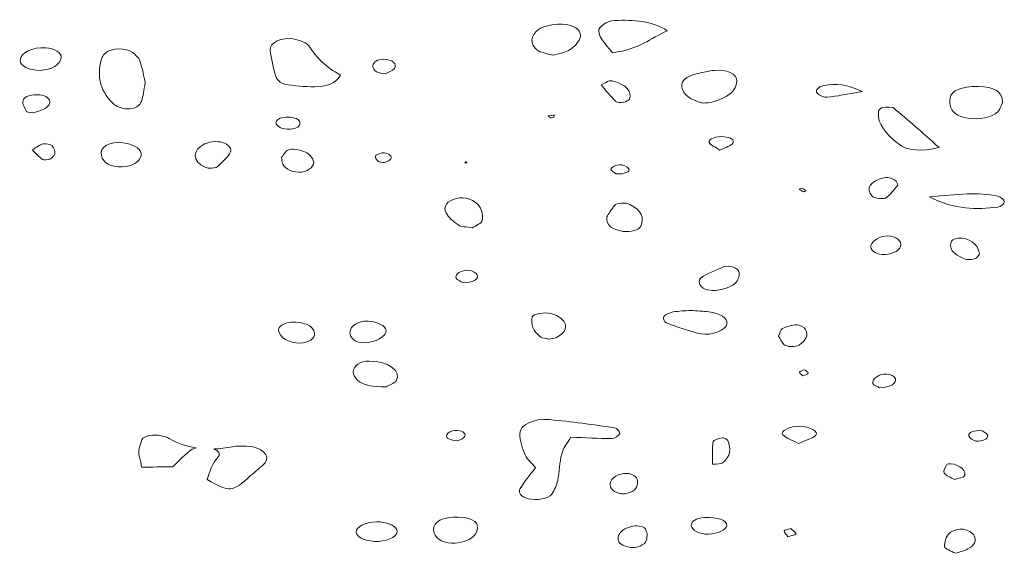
# Model space of a CAD drawing. Extents: x 432 to 1642, y -1026 to -372.
# Tile 3 of 15: x 537 to 624, y -967 to -920. Entities that reach past the tile are written whole.
import ezdxf

# ---------------------------------------------------------------- set-up
doc = ezdxf.new("R2010")
doc.units = 0
doc.header["$MEASUREMENT"] = 0
doc.layers.add('Layer 1', color=7, linetype='Continuous')

# ---------------------------------------------------------------- blocks, each defined once
blk = doc.blocks.new('block 22')
at = {"layer": 'Layer 1', "lineweight": 0}
blk.add_lwpolyline([(576.272, -932.56), (576.471, -932.584), (576.39, -932.456), (576.272, -932.56)], dxfattribs=at)
for points, knots in [([(582.659, -922.643), (582.949, -922.844), (583.503, -922.934), (583.993, -923.092), (584.529, -922.941), (585.085, -922.867), (585.4, -922.676), (585.819, -922.421), (586.142, -922.092), (586.344, -921.765), (586.682, -921.219), (586.293, -920.656), (585.569, -920.457), (584.696, -920.215), (583.387, -920.393), (582.74, -920.842), (582.071, -921.304), (581.972, -922.164), (582.659, -922.643)], [0, 0, 0, 0, 1, 1, 1, 2, 2, 2, 3, 3, 3, 4, 4, 4, 5, 5, 5, 6, 6, 6, 6]), ([(588.067, -920.969), (588.091, -921.181), (588.134, -921.402), (588.268, -921.598), (588.533, -921.987), (588.869, -922.363), (589.274, -922.866), (591.685, -922.548), (592.583, -921.626), (594.094, -920.926), (592.739, -920.072), (591.138, -919.956), (589.441, -920.03), (588.757, -920.06), (588.026, -920.597), (588.067, -920.969)], [0, 0, 0, 0, 1, 1, 1, 2, 2, 2, 3, 3, 3, 4, 4, 4, 5, 5, 5, 5]), ([(565.348, -924.837), (564.024, -924.118), (563.199, -923.251), (562.605, -922.295), (562.433, -922.018), (561.747, -921.758), (561.19, -921.646), (560.215, -921.45), (559.08, -922.008), (559.161, -922.616), (559.265, -923.396), (559.41, -924.176), (559.647, -924.947), (559.725, -925.199), (560.057, -925.555), (560.429, -925.628), (561.26, -925.791), (562.192, -925.872), (563.079, -925.863), (564.002, -925.854), (564.893, -925.678), (565.348, -924.837)], [0, 0, 0, 0, 1, 1, 1, 2, 2, 2, 3, 3, 3, 4, 4, 4, 5, 5, 5, 6, 6, 6, 7, 7, 7, 7]), ([(540.78, -923.294), (540.816, -922.882), (540.167, -922.463), (539.435, -922.426), (538.217, -922.364), (537.222, -922.851), (537.168, -923.537), (537.129, -924.02), (537.966, -924.439), (538.923, -924.417), (539.927, -924.394), (540.725, -923.911), (540.78, -923.294)], [0, 0, 0, 0, 1, 1, 1, 2, 2, 2, 3, 3, 3, 4, 4, 4, 4]), ([(548.174, -925.502), (548.051, -924.971), (547.935, -924.269), (547.705, -923.579), (547.618, -923.314), (547.314, -923.06), (547.035, -922.827), (546.536, -922.409), (545.14, -922.449), (544.711, -922.879), (544.588, -923.002), (544.42, -923.124), (544.377, -923.256), (543.924, -924.682), (544.022, -926.079), (545.374, -927.368), (545.595, -927.578), (546.133, -927.79), (546.561, -927.815), (547.316, -927.859), (547.703, -927.505), (547.83, -927.15), (548.002, -926.668), (548.042, -926.171), (548.174, -925.502)], [0, 0, 0, 0, 1, 1, 1, 2, 2, 2, 3, 3, 3, 4, 4, 4, 5, 5, 5, 6, 6, 6, 7, 7, 7, 8, 8, 8, 8]), ([(569.31, -923.45), (568.732, -923.413), (568.355, -923.571), (568.235, -923.888), (568.076, -924.308), (568.409, -924.653), (569.295, -924.721), (569.493, -924.608), (569.933, -924.457), (570.089, -924.245), (570.357, -923.884), (569.928, -923.49), (569.31, -923.45)], [0, 0, 0, 0, 1, 1, 1, 2, 2, 2, 3, 3, 3, 4, 4, 4, 4]), ([(596.91, -927.227), (597.013, -927.263), (597.148, -927.272), (597.269, -927.294), (597.519, -927.27), (597.799, -927.277), (598.013, -927.217), (599.378, -926.831), (600.182, -926.241), (600.213, -925.377), (600.236, -924.738), (599.303, -924.273), (598.224, -924.419), (597.724, -924.486), (597.234, -924.585), (596.763, -924.698), (596.013, -924.878), (595.446, -925.173), (595.384, -925.636), (595.292, -926.324), (595.837, -926.858), (596.91, -927.227)], [0, 0, 0, 0, 1, 1, 1, 2, 2, 2, 3, 3, 3, 4, 4, 4, 5, 5, 5, 6, 6, 6, 7, 7, 7, 7]), ([(590.757, -926.948), (591.013, -926.234), (590.488, -925.706), (589.336, -925.357), (589.235, -925.327), (589.049, -925.313), (588.968, -925.343), (588.775, -925.414), (588.621, -925.517), (588.265, -925.705), (588.67, -926.168), (589.082, -926.674), (589.564, -927.161), (589.638, -927.235), (590.056, -927.264), (590.265, -927.227), (590.469, -927.192), (590.718, -927.058), (590.757, -926.948)], [0, 0, 0, 0, 1, 1, 1, 2, 2, 2, 3, 3, 3, 4, 4, 4, 5, 5, 5, 6, 6, 6, 6]), ([(608.163, -926.784), (609.037, -926.696), (609.881, -926.516), (611.25, -926.284), (609.911, -925.638), (608.924, -925.53), (607.873, -925.759), (607.362, -925.871), (607.048, -926.154), (607.3, -926.451), (607.434, -926.608), (607.911, -926.81), (608.163, -926.784)], [0, 0, 0, 0, 1, 1, 1, 2, 2, 2, 3, 3, 3, 4, 4, 4, 4]), ([(619.037, -927.707), (619.209, -928.24), (619.925, -928.599), (620.855, -928.668), (621.933, -928.749), (622.993, -928.419), (623.318, -927.873), (623.475, -927.608), (623.536, -927.326), (623.57, -927.237), (623.577, -926.273), (622.854, -925.865), (621.445, -925.845), (619.965, -925.825), (619.073, -926.18), (618.965, -926.867), (618.922, -927.145), (618.948, -927.433), (619.037, -927.707)], [0, 0, 0, 0, 1, 1, 1, 2, 2, 2, 3, 3, 3, 4, 4, 4, 5, 5, 5, 6, 6, 6, 6]), ([(537.718, -928.052), (537.733, -928.089), (537.94, -928.104), (538.267, -928.172), (538.566, -928.067), (539.064, -927.964), (539.363, -927.77), (539.79, -927.494), (539.962, -927.137), (539.549, -926.798), (539.422, -926.694), (539.142, -926.599), (538.914, -926.586), (538.213, -926.543), (537.531, -926.668), (537.424, -927.07), (537.34, -927.384), (537.588, -927.726), (537.718, -928.052)], [0, 0, 0, 0, 1, 1, 1, 2, 2, 2, 3, 3, 3, 4, 4, 4, 5, 5, 5, 6, 6, 6, 6]), ([(612.66, -928.099), (612.553, -929.145), (613.384, -930.045), (614.389, -930.869), (615.215, -931.547), (616.473, -931.566), (618, -931.225), (617.231, -930.537), (616.584, -929.945), (615.913, -929.36), (615.231, -928.767), (614.526, -928.181), (613.956, -927.698), (612.958, -927.57), (612.693, -927.778), (612.66, -928.099)], [0, 0, 0, 0, 1, 1, 1, 2, 2, 2, 3, 3, 3, 4, 4, 4, 5, 5, 5, 5]), ([(583.619, -928.433), (583.677, -928.487), (583.715, -928.572), (583.796, -928.587), (583.882, -928.603), (584.009, -928.552), (584.119, -928.53), (584.127, -928.47), (584.135, -928.409), (584.143, -928.349), (583.969, -928.377), (583.794, -928.405), (583.619, -928.433)], [0, 0, 0, 0, 1, 1, 1, 2, 2, 2, 3, 3, 3, 4, 4, 4, 4]), ([(560.919, -929.598), (561.489, -929.547), (561.827, -929.343), (561.781, -929.032), (561.735, -928.713), (561.313, -928.549), (560.743, -928.541), (560.181, -928.534), (559.76, -928.659), (559.684, -929), (559.664, -929.372), (560.238, -929.659), (560.919, -929.598)], [0, 0, 0, 0, 1, 1, 1, 2, 2, 2, 3, 3, 3, 4, 4, 4, 4]), ([(597.78, -930.774), (597.871, -930.988), (598.3, -931.16), (598.73, -931.454), (599.236, -931.19), (599.715, -931.049), (599.854, -930.842), (600.046, -930.555), (599.67, -930.327), (599.111, -930.265), (598.441, -930.19), (597.65, -930.473), (597.78, -930.774)], [0, 0, 0, 0, 1, 1, 1, 2, 2, 2, 3, 3, 3, 4, 4, 4, 4]), ([(539.771, -930.951), (539.631, -930.882), (539.24, -930.874), (539.078, -930.932), (538.791, -931.034), (538.59, -931.208), (538.232, -931.426), (538.53, -931.713), (538.792, -932.005), (539.134, -932.266), (539.206, -932.32), (539.666, -932.309), (539.79, -932.243), (540.391, -931.918), (540.381, -931.248), (539.771, -930.951)], [0, 0, 0, 0, 1, 1, 1, 2, 2, 2, 3, 3, 3, 4, 4, 4, 5, 5, 5, 5]), ([(546.709, -930.899), (545.487, -930.559), (544.333, -930.922), (544.304, -931.656), (544.277, -932.371), (544.855, -932.852), (545.815, -932.912), (546.704, -932.968), (547.497, -932.636), (547.751, -932.102), (547.992, -931.594), (547.607, -931.149), (546.709, -930.899)], [0, 0, 0, 0, 1, 1, 1, 2, 2, 2, 3, 3, 3, 4, 4, 4, 4]), ([(555.202, -930.856), (554.681, -930.618), (553.95, -930.651), (553.392, -930.902), (552.26, -931.412), (552.303, -932.45), (553.45, -932.958), (553.544, -933), (553.685, -933.012), (553.804, -933.038), (554.048, -933.003), (554.425, -933.01), (554.512, -932.927), (554.956, -932.5), (555.431, -932.065), (555.675, -931.6), (555.787, -931.385), (555.53, -931.006), (555.202, -930.856)], [0, 0, 0, 0, 1, 1, 1, 2, 2, 2, 3, 3, 3, 4, 4, 4, 5, 5, 5, 6, 6, 6, 6]), ([(562.953, -932.344), (562.841, -932.081), (562.621, -931.784), (562.267, -931.615), (561.92, -931.45), (561.274, -931.312), (560.887, -931.379), (560.558, -931.435), (560.4, -931.799), (560.19, -932.034), (560.139, -932.091), (560.183, -932.173), (560.183, -932.285), (560.205, -932.385), (560.217, -932.528), (560.272, -932.666), (560.454, -933.127), (561.266, -933.467), (561.935, -933.371), (562.614, -933.273), (563.146, -932.793), (562.953, -932.344)], [0, 0, 0, 0, 1, 1, 1, 2, 2, 2, 3, 3, 3, 4, 4, 4, 5, 5, 5, 6, 6, 6, 7, 7, 7, 7]), ([(569.835, -932.094), (569.829, -931.943), (569.486, -931.715), (569.213, -931.674), (568.99, -931.641), (568.652, -931.834), (568.455, -931.898), (568.342, -932.28), (568.781, -932.605), (569.232, -932.52), (569.507, -932.469), (569.841, -932.24), (569.835, -932.094)], [0, 0, 0, 0, 1, 1, 1, 2, 2, 2, 3, 3, 3, 4, 4, 4, 4]), ([(590.696, -933.062), (590.587, -932.907), (590.146, -932.715), (589.883, -932.727), (589.6, -932.739), (589.191, -932.954), (589.135, -933.113), (589.086, -933.248), (589.457, -933.428), (589.586, -933.539), (590.318, -933.59), (590.883, -933.328), (590.696, -933.062)], [0, 0, 0, 0, 1, 1, 1, 2, 2, 2, 3, 3, 3, 4, 4, 4, 4]), ([(612.082, -935.466), (612.276, -935.701), (613.195, -935.808), (613.416, -935.596), (613.847, -935.184), (614.187, -934.744), (614.382, -934.522), (614.32, -934.002), (613.601, -933.774), (613.153, -933.881), (611.948, -934.167), (611.527, -934.791), (612.082, -935.466)], [0, 0, 0, 0, 1, 1, 1, 2, 2, 2, 3, 3, 3, 4, 4, 4, 4]), ([(605.692, -934.89), (605.812, -934.968), (605.933, -935.045), (606.054, -935.123), (606.141, -935.089), (606.227, -935.056), (606.312, -935.022), (606.192, -934.945), (606.078, -934.862), (605.941, -934.795), (605.925, -934.787), (605.778, -934.857), (605.692, -934.89)], [0, 0, 0, 0, 1, 1, 1, 2, 2, 2, 3, 3, 3, 4, 4, 4, 4]), ([(623.739, -935.986), (623.739, -935.816), (623.456, -935.552), (623.18, -935.494), (621.431, -935.124), (619.707, -935.331), (617.166, -935.564), (619.409, -936.711), (621.282, -936.668), (623.18, -936.468), (623.429, -936.442), (623.74, -936.153), (623.739, -935.986)], [0, 0, 0, 0, 1, 1, 1, 2, 2, 2, 3, 3, 3, 4, 4, 4, 4]), ([(577.577, -936.415), (577.198, -935.793), (576.262, -935.509), (575.538, -935.696), (574.772, -935.894), (574.323, -936.403), (574.632, -936.975), (574.843, -937.364), (575.285, -937.732), (575.743, -938.059), (575.93, -938.193), (576.432, -938.196), (576.948, -938.286), (577.261, -938.069), (577.78, -937.871), (577.823, -937.646), (577.901, -937.243), (577.813, -936.801), (577.577, -936.415)], [0, 0, 0, 0, 1, 1, 1, 2, 2, 2, 3, 3, 3, 4, 4, 4, 5, 5, 5, 6, 6, 6, 6]), ([(588.78, -937.304), (588.711, -938.067), (589.229, -938.455), (590.213, -938.594), (590.873, -938.687), (591.612, -938.473), (591.759, -938.145), (592.091, -937.408), (591.841, -936.756), (590.802, -936.218), (590.459, -936.04), (589.63, -936.078), (589.448, -936.312), (589.15, -936.695), (588.919, -937.094), (588.78, -937.304)], [0, 0, 0, 0, 1, 1, 1, 2, 2, 2, 3, 3, 3, 4, 4, 4, 5, 5, 5, 5]), ([(614.622, -939.913), (614.782, -939.459), (614.203, -938.991), (613.477, -938.989), (612.826, -938.988), (612.163, -939.375), (612.01, -939.846), (611.895, -940.197), (612.389, -940.593), (612.992, -940.635), (613.74, -940.687), (614.461, -940.368), (614.622, -939.913)], [0, 0, 0, 0, 1, 1, 1, 2, 2, 2, 3, 3, 3, 4, 4, 4, 4]), ([(621.019, -941.053), (621.117, -941.011), (621.253, -940.978), (621.304, -940.922), (621.414, -940.801), (621.567, -940.665), (621.549, -940.541), (621.429, -939.715), (620.619, -939.127), (619.684, -939.186), (619.475, -939.199), (619.176, -939.317), (619.119, -939.42), (618.777, -940.033), (619.198, -940.621), (620.285, -941.044), (620.448, -941.108), (620.77, -941.053), (621.019, -941.053)], [0, 0, 0, 0, 1, 1, 1, 2, 2, 2, 3, 3, 3, 4, 4, 4, 5, 5, 5, 6, 6, 6, 6]), ([(577.375, -942.435), (577.313, -942.274), (576.937, -942.059), (576.649, -942.03), (576.006, -941.965), (575.363, -942.353), (575.52, -942.705), (575.596, -942.876), (575.963, -943.01), (576.128, -943.115), (576.962, -943.148), (577.528, -942.833), (577.375, -942.435)], [0, 0, 0, 0, 1, 1, 1, 2, 2, 2, 3, 3, 3, 4, 4, 4, 4]), ([(599.051, -941.733), (598.332, -942.017), (597.595, -942.317), (597.053, -942.689), (596.816, -942.852), (596.884, -943.26), (597.096, -943.474), (597.434, -943.814), (598.139, -943.873), (598.792, -943.726), (599.993, -943.457), (600.492, -942.967), (600.414, -942.215), (600.375, -941.838), (599.564, -941.531), (599.051, -941.733)], [0, 0, 0, 0, 1, 1, 1, 2, 2, 2, 3, 3, 3, 4, 4, 4, 5, 5, 5, 5]), ([(582.966, -947.918), (583.089, -948.011), (583.414, -948.026), (583.647, -948.077), (583.886, -948.034), (584.189, -948.028), (584.355, -947.944), (585.598, -947.315), (585.331, -946.21), (583.867, -945.828), (583.296, -945.679), (582.277, -945.857), (582.218, -946.13), (582.079, -946.771), (582.263, -947.384), (582.966, -947.918)], [0, 0, 0, 0, 1, 1, 1, 2, 2, 2, 3, 3, 3, 4, 4, 4, 5, 5, 5, 5]), ([(594.62, -945.692), (594.29, -945.754), (593.9, -945.917), (593.797, -946.082), (593.693, -946.247), (593.79, -946.569), (594.014, -946.654), (594.972, -947.014), (595.957, -947.386), (597.033, -947.611), (598.017, -947.816), (599.262, -947.279), (599.343, -946.739), (599.417, -946.249), (598.743, -945.792), (597.746, -945.682), (597.231, -945.626), (596.705, -945.602), (596.153, -945.561), (595.652, -945.599), (595.107, -945.601), (594.62, -945.692)], [0, 0, 0, 0, 1, 1, 1, 2, 2, 2, 3, 3, 3, 4, 4, 4, 5, 5, 5, 6, 6, 6, 7, 7, 7, 7]), ([(563.071, -947.552), (562.987, -946.923), (562.11, -946.518), (561.011, -946.6), (560.368, -946.648), (559.834, -946.995), (559.895, -947.324), (560.018, -947.981), (560.776, -948.421), (561.795, -948.427), (562.531, -948.432), (563.133, -948.019), (563.071, -947.552)], [0, 0, 0, 0, 1, 1, 1, 2, 2, 2, 3, 3, 3, 4, 4, 4, 4]), ([(566.174, -947.488), (566.147, -947.994), (566.718, -948.423), (567.404, -948.411), (568.438, -948.394), (569.387, -947.857), (569.354, -947.308), (569.331, -946.923), (568.611, -946.559), (567.779, -946.512), (566.907, -946.463), (566.206, -946.889), (566.174, -947.488)], [0, 0, 0, 0, 1, 1, 1, 2, 2, 2, 3, 3, 3, 4, 4, 4, 4]), ([(603.889, -947.833), (604.015, -948.034), (604.146, -948.299), (604.347, -948.547), (604.541, -948.787), (605.393, -948.811), (605.687, -948.607), (606.278, -948.197), (606.558, -947.737), (606.255, -947.236), (606.152, -947.064), (605.742, -946.817), (605.506, -946.827), (605.06, -946.847), (604.556, -946.984), (604.234, -947.158), (604, -947.284), (604.02, -947.548), (603.889, -947.833)], [0, 0, 0, 0, 1, 1, 1, 2, 2, 2, 3, 3, 3, 4, 4, 4, 5, 5, 5, 6, 6, 6, 6]), ([(567.856, -950.016), (567.529, -950.01), (567.065, -950.134), (566.881, -950.279), (566.318, -950.72), (566.353, -951.226), (566.82, -951.678), (567.309, -952.151), (568.193, -952.283), (569.363, -952.29), (569.6, -952.152), (570.101, -951.987), (570.242, -951.757), (570.766, -950.901), (569.583, -950.047), (567.856, -950.016)], [0, 0, 0, 0, 1, 1, 1, 2, 2, 2, 3, 3, 3, 4, 4, 4, 5, 5, 5, 5]), ([(606.173, -950.775), (606.011, -950.851), (605.734, -950.919), (605.717, -951.003), (605.697, -951.096), (605.915, -951.204), (606.031, -951.305), (606.194, -951.23), (606.472, -951.161), (606.488, -951.078), (606.506, -950.984), (606.288, -950.877), (606.173, -950.775)], [0, 0, 0, 0, 1, 1, 1, 2, 2, 2, 3, 3, 3, 4, 4, 4, 4]), ([(614.155, -951.542), (614.09, -951.385), (613.697, -951.18), (613.411, -951.157), (612.766, -951.107), (612.082, -951.571), (612.178, -952), (612.212, -952.15), (612.603, -952.277), (612.772, -952.38), (613.699, -952.338), (614.328, -951.956), (614.155, -951.542)], [0, 0, 0, 0, 1, 1, 1, 2, 2, 2, 3, 3, 3, 4, 4, 4, 4]), ([(589.201, -956.841), (589.453, -956.84), (589.862, -956.578), (589.906, -956.413), (589.951, -956.247), (589.694, -955.925), (589.461, -955.891), (587.571, -955.617), (585.669, -955.354), (583.742, -955.172), (582.341, -955.039), (581.119, -955.614), (581.12, -956.405), (581.122, -957.034), (581.331, -957.673), (581.598, -958.289), (581.774, -958.693), (582.217, -959.062), (582.5, -959.399), (582.007, -960.066), (581.504, -960.644), (581.159, -961.25), (580.957, -961.603), (581.183, -961.963), (581.885, -962.143), (582.568, -962.318), (583.651, -962.136), (583.916, -961.754), (584.188, -961.362), (584.37, -960.94), (584.455, -960.524), (584.615, -959.744), (584.606, -958.953), (584.807, -958.177), (584.93, -957.699), (585.314, -957.241), (585.613, -956.717), (586.913, -956.77), (588.057, -956.844), (589.201, -956.841)], [0, 0, 0, 0, 1, 1, 1, 2, 2, 2, 3, 3, 3, 4, 4, 4, 5, 5, 5, 6, 6, 6, 7, 7, 7, 8, 8, 8, 9, 9, 9, 10, 10, 10, 11, 11, 11, 12, 12, 12, 13, 13, 13, 13]), ([(576.295, -956.635), (576.392, -956.322), (575.991, -956.098), (575.422, -956.127), (575.15, -956.141), (574.753, -956.349), (574.698, -956.5), (574.589, -956.808), (574.952, -957.003), (575.68, -957.046), (575.863, -956.931), (576.244, -956.798), (576.295, -956.635)], [0, 0, 0, 0, 1, 1, 1, 2, 2, 2, 3, 3, 3, 4, 4, 4, 4]), ([(607.154, -956.555), (607.484, -956.238), (606.582, -955.761), (605.747, -955.753), (604.892, -955.745), (603.973, -956.183), (604.269, -956.512), (604.515, -956.786), (605.079, -956.976), (605.646, -957.28), (606.275, -956.99), (606.876, -956.822), (607.154, -956.555)], [0, 0, 0, 0, 1, 1, 1, 2, 2, 2, 3, 3, 3, 4, 4, 4, 4]), ([(622.297, -956.586), (622.319, -956.435), (621.93, -956.266), (621.78, -956.148), (620.993, -956.108), (620.585, -956.277), (620.627, -956.608), (620.648, -956.772), (620.979, -957.026), (621.243, -957.057), (621.835, -957.128), (622.256, -956.882), (622.297, -956.586)], [0, 0, 0, 0, 1, 1, 1, 2, 2, 2, 3, 3, 3, 4, 4, 4, 4]), ([(599.422, -957.024), (599.382, -956.918), (599.012, -956.748), (598.909, -956.77), (598.603, -956.834), (598.133, -956.971), (598.119, -957.093), (598.042, -957.758), (598.082, -958.427), (598.082, -959.11), (598.487, -959.062), (598.828, -959.077), (598.928, -959), (599.708, -958.394), (599.683, -957.71), (599.422, -957.024)], [0, 0, 0, 0, 1, 1, 1, 2, 2, 2, 3, 3, 3, 4, 4, 4, 5, 5, 5, 5]), ([(618.689, -959.119), (618.576, -959.376), (618.341, -959.662), (618.463, -959.889), (618.583, -960.112), (619.077, -960.276), (619.373, -960.447), (619.773, -960.325), (620.108, -960.286), (620.184, -960.188), (620.512, -959.77), (619.831, -959.119), (619.033, -959.053), (618.922, -959.044), (618.706, -959.083), (618.689, -959.119)], [0, 0, 0, 0, 1, 1, 1, 2, 2, 2, 3, 3, 3, 4, 4, 4, 5, 5, 5, 5]), ([(589.909, -961.672), (590.02, -961.698), (590.151, -961.698), (590.387, -961.722), (590.614, -961.631), (590.989, -961.544), (591.173, -961.389), (591.368, -961.227), (591.436, -961.002), (591.461, -960.801), (591.505, -960.448), (591.438, -960.095), (590.722, -959.932), (590.129, -959.797), (589.333, -960.148), (589.12, -960.619), (588.908, -961.091), (589.216, -961.507), (589.909, -961.672)], [0, 0, 0, 0, 1, 1, 1, 2, 2, 2, 3, 3, 3, 4, 4, 4, 5, 5, 5, 6, 6, 6, 6]), ([(577.377, -964.452), (577.261, -963.988), (576.37, -963.699), (575.257, -963.765), (573.976, -963.84), (573.333, -964.373), (573.578, -965.159), (573.754, -965.725), (574.541, -966.102), (575.436, -966.047), (576.691, -965.971), (577.575, -965.244), (577.377, -964.452)], [0, 0, 0, 0, 1, 1, 1, 2, 2, 2, 3, 3, 3, 4, 4, 4, 4]), ([(599.318, -964.502), (599.392, -964.052), (598.478, -963.724), (597.359, -963.798), (596.657, -963.844), (596.175, -964.136), (596.204, -964.497), (596.238, -964.936), (596.931, -965.283), (597.718, -965.257), (598.522, -965.231), (599.255, -964.885), (599.318, -964.502)], [0, 0, 0, 0, 1, 1, 1, 2, 2, 2, 3, 3, 3, 4, 4, 4, 4]), ([(570.298, -964.876), (570.159, -964.477), (569.368, -964.162), (568.539, -964.177), (567.512, -964.195), (566.68, -964.619), (566.731, -965.096), (566.783, -965.58), (567.681, -965.941), (568.713, -965.895), (569.72, -965.849), (570.469, -965.368), (570.298, -964.876)], [0, 0, 0, 0, 1, 1, 1, 2, 2, 2, 3, 3, 3, 4, 4, 4, 4]), ([(590.845, -966.429), (591.398, -966.512), (592.123, -966.203), (592.242, -965.843), (592.31, -965.637), (592.301, -965.423), (592.322, -965.245), (592.266, -965.073), (592.238, -964.932), (592.173, -964.796), (592.059, -964.559), (591.286, -964.459), (590.851, -964.602), (590.119, -964.843), (589.754, -965.198), (589.764, -965.651), (589.772, -966.04), (590.143, -966.324), (590.845, -966.429)], [0, 0, 0, 0, 1, 1, 1, 2, 2, 2, 3, 3, 3, 4, 4, 4, 5, 5, 5, 6, 6, 6, 6]), ([(604.706, -965.493), (605.042, -965.378), (605.44, -965.276), (605.421, -965.242), (605.328, -965.074), (605.126, -964.924), (604.961, -964.767), (604.753, -964.834), (604.364, -964.909), (604.371, -964.968), (604.394, -965.141), (604.575, -965.308), (604.706, -965.493)], [0, 0, 0, 0, 1, 1, 1, 2, 2, 2, 3, 3, 3, 4, 4, 4, 4]), ([(620.134, -964.817), (619.775, -964.774), (619.074, -964.97), (618.916, -965.158), (618.61, -965.521), (618.457, -965.956), (618.489, -966.355), (618.504, -966.553), (619.071, -966.739), (619.418, -966.947), (619.91, -966.784), (620.282, -966.706), (620.539, -966.566), (621.133, -966.242), (621.33, -965.813), (621.081, -965.394), (620.941, -965.16), (620.519, -964.863), (620.134, -964.817)], [0, 0, 0, 0, 1, 1, 1, 2, 2, 2, 3, 3, 3, 4, 4, 4, 5, 5, 5, 6, 6, 6, 6])]:
    blk.add_open_spline(points, degree=3, knots=knots, dxfattribs=at)

msp = doc.modelspace()

# ---------------------------------------------------------------- linework, layer by layer
at = {"layer": 'Layer 1', "lineweight": 0}
for points, knots in [([(550.596, -959.322), (551.231, -958.731), (551.674, -958.214), (552.311, -957.78), (552.386, -957.729), (552.516, -957.692), (552.662, -957.662), (551.803, -957.526), (551.006, -957.251), (550.27, -956.83), (550.089, -956.727), (549.818, -956.668), (549.58, -956.598), (548.99, -956.423), (548.019, -956.587), (547.887, -956.945), (547.705, -957.44), (547.496, -957.975), (547.66, -958.456), (547.766, -958.767), (547.829, -959.072), (547.845, -959.372), (548.764, -959.346), (549.685, -959.338), (550.596, -959.322)], [0, 0, 0, 0, 1, 1, 1, 2, 2, 2, 3, 3, 3, 4, 4, 4, 5, 5, 5, 6, 6, 6, 7, 7, 7, 8, 8, 8, 8]), ([(553.625, -960.439), (555.627, -961.626), (555.838, -961.557), (557.445, -960.107), (557.867, -959.727), (558.351, -959.364), (558.711, -958.967), (559.269, -958.352), (558.335, -957.534), (557.07, -957.503), (556.666, -957.494), (556.227, -957.488), (555.858, -957.561), (555.289, -957.673), (554.744, -957.736), (554.221, -957.755), (554.613, -957.923), (554.815, -958.198), (554.602, -958.438), (554.027, -959.082), (553.841, -959.76), (553.625, -960.439)], [0, 0, 0, 0, 1, 1, 1, 2, 2, 2, 3, 3, 3, 4, 4, 4, 5, 5, 5, 6, 6, 6, 7, 7, 7, 7])]:
    msp.add_open_spline(points, degree=3, knots=knots, dxfattribs=at)

# ---------------------------------------------------------------- block references
at = {"layer": 'Layer 1'}
msp.add_blockref('block 22', (0, 0), dxfattribs=at)

doc.saveas('drawing.dxf')
